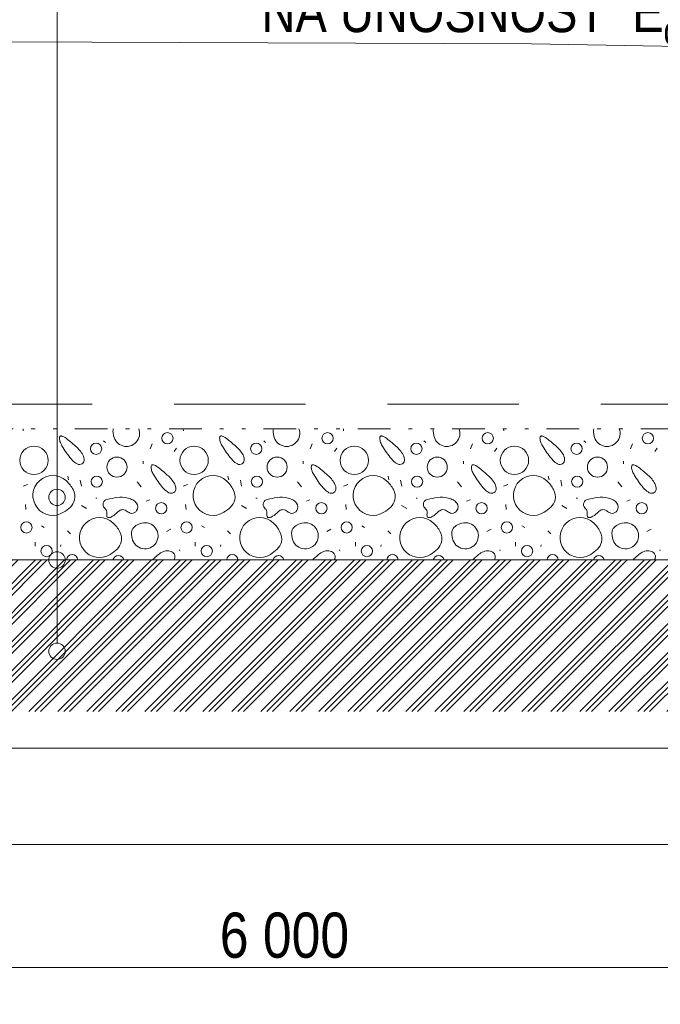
# Model space of a CAD drawing. Header units: millimetres. Extents: x -479461597 to -478645968, y -1101060132 to -1100898045.
# Tile 102 of 145: x -478979464 to -478975559, y -1101059430 to -1101053428. Entities that reach past the tile are written whole.
import ezdxf

# ---------------------------------------------------------------- set-up
doc = ezdxf.new("R2010")
doc.units = ezdxf.units.MM
doc.header["$MEASUREMENT"] = 0
for name, pattern in [('Wipeout_Contour', [1000, 0, -1000]), ('Čerchovaná se dvěma tečkami', [575, 200, -110, 22.5, -110, 22.5, -110]), ('Čárkovaná L', [1300, 800, -500])]:
    doc.linetypes.add(name, pattern=pattern)
for name, color, linetype in [('Bourané_2D prvky - vyplně', 7, 'Continuous'), ('Kóty - SP', 7, 'Continuous'), ('Legenda', 7, 'Continuous'), ('Situace - terén PT', 7, 'Continuous')]:
    doc.layers.add(name, color=color, linetype=linetype)
for name, color, linetype, lineweight, true_color in [('Bourané_2D prvky - vyplně_Pero_č.__40', 7, 'Continuous', 13, 0xc9ca94), ('Bourané_Konstrukce - základy výkop_Pero_č.__109', 7, 'Continuous', 13, 0x6da3d7), ('Kóty - SP_Pero_č.__25', 7, 'Continuous', 13, 0x1a4f6e), ('Kóty - SP_Pero_č.__45', 7, 'Continuous', 13, 0x1a4f6e), ('Kóty - SP_Pero_č.__85', 7, 'Continuous', 13, 0x1a4f6e), ('Legenda_Pero_č.__65', 7, 'Continuous', 13, 0x1a4f6e), ('Legenda_Pero_č.__85', 7, 'Continuous', 13, 0x1a4f6e), ('Situace - terén HTU_Pero_č.__186', 7, 'Continuous', 20, 0x7b0011), ('Situace - terén PT_Pero_č.__190', 7, 'Continuous', 20, 0x6d6f03)]:
    doc.layers.add(name, color=color, linetype=linetype, lineweight=lineweight, true_color=true_color)
doc.layers.add('Konstrukce - základy podsyp_Pero_č.__96', color=124, linetype='Continuous', lineweight=13)
doc.layers.add('Legenda_Pero_č.__6', color=7, linetype='Continuous', lineweight=20)
doc.styles.add('GENERATED_STYLE_5', font='txt')
doc.dimstyles.new('GENERATED_STYLE__1', dxfattribs={"dimtxt": 275, "dimasz": 228, "dimexe": 0.18, "dimexo": 400, "dimgap": 0.09, "dimtad": 1, "dimtih": 1, "dimtoh": 1, "dimdec": 0, "dimzin": 0, "dimdsep": 46, "dimtxsty": 'GENERATED_STYLE_5', "dimblk": 'ARROWHEAD_6', "dimblk1": 'ARROWHEAD_6', "dimblk2": 'ARROWHEAD_6', "dimcen": 0.09, "dimclrd": 256, "dimclre": 256, "dimclrt": 256, "dimazin": 0, "dimtfac": 1, "dimtdec": 4, "dimtmove": 0, "dimatfit": 3, "dimfxl": 1, "dimtolj": 1, "dimtzin": 0, "dimarcsym": 0})
doc.dimstyles.new('GENERATED_STYLE__5', dxfattribs={"dimtxt": 275, "dimasz": 228, "dimexe": 0.18, "dimexo": 0.0625, "dimgap": 0.09, "dimtad": 1, "dimtih": 1, "dimtoh": 1, "dimdec": 0, "dimzin": 0, "dimdsep": 46, "dimtxsty": 'GENERATED_STYLE_5', "dimblk": 'ARROWHEAD_6', "dimblk1": 'ARROWHEAD_6', "dimblk2": 'ARROWHEAD_6', "dimcen": 0.09, "dimclrd": 256, "dimclre": 256, "dimclrt": 256, "dimazin": 0, "dimtfac": 1, "dimtdec": 4, "dimtmove": 0, "dimatfit": 3, "dimfxl": 1, "dimtolj": 1, "dimtzin": 0, "dimarcsym": 0})

# ---------------------------------------------------------------- blocks, each defined once
blk = doc.blocks.new('*X114', base_point=(-479016584.6, -1101055471.5))
at = {"layer": 'Bourané_2D prvky - vyplně_Pero_č.__40', "color": 9, "linetype": 'Continuous', "lineweight": 13, "true_color": 0xc9ca94}
for p, q in [((-478979442.7, -1101055933.3), (-478979444.1, -1101055921.5)), ((-478978466.3, -1101055933.3), (-478978467.8, -1101055921.5)), ((-478977490, -1101055933.3), (-478977491.5, -1101055921.5)), ((-478976513.7, -1101055933.3), (-478976515.2, -1101055921.5)), ((-478978953.4, -1101055994.2), (-478978941.6, -1101056006)), ((-478978657.3, -1101056013.1), (-478978669.2, -1101056043.9)), ((-478978522.3, -1101056060.5), (-478978508.1, -1101056039.2)), ((-478977977.1, -1101055994.2), (-478977965.3, -1101056006)), ((-478977681, -1101056013.1), (-478977692.9, -1101056043.9)), ((-478977546, -1101056060.5), (-478977531.8, -1101056039.2)), ((-478977000.8, -1101055994.2), (-478976988.9, -1101056006)), ((-478976704.7, -1101056013.1), (-478976716.6, -1101056043.9)), ((-478976569.7, -1101056060.5), (-478976555.5, -1101056039.2)), ((-478976024.5, -1101055994.2), (-478976012.6, -1101056006)), ((-478975728.4, -1101056013.1), (-478975740.2, -1101056043.9)), ((-478975593.4, -1101056060.5), (-478975579.2, -1101056039.2)), ((-478978711.8, -1101056119.7), (-478978711.8, -1101056136.3)), ((-478977735.5, -1101056119.7), (-478977735.5, -1101056136.3)), ((-478976759.2, -1101056119.7), (-478976759.2, -1101056136.3)), ((-478975782.9, -1101056119.7), (-478975782.9, -1101056136.3)), ((-478979171.3, -1101056209.7), (-478979166.6, -1101056233.4)), ((-478978195, -1101056209.7), (-478978190.3, -1101056233.4)), ((-478977218.7, -1101056209.7), (-478977214, -1101056233.4)), ((-478976242.4, -1101056209.7), (-478976237.6, -1101056233.4)), ((-478979417.7, -1101056261.8), (-478979443.7, -1101056271.3)), ((-478979095.5, -1101056235.8), (-478979088.4, -1101056271.3)), ((-478978723.7, -1101056276), (-478978747.4, -1101056245.2)), ((-478978441.3, -1101056261.8), (-478978467.4, -1101056271.3)), ((-478978119.2, -1101056235.8), (-478978112.1, -1101056271.3)), ((-478977747.4, -1101056276), (-478977771, -1101056245.2)), ((-478977465, -1101056261.8), (-478977491.1, -1101056271.3)), ((-478977142.9, -1101056235.8), (-478977135.8, -1101056271.3)), ((-478976771, -1101056276), (-478976794.7, -1101056245.2)), ((-478976488.7, -1101056261.8), (-478976514.8, -1101056271.3)), ((-478976166.6, -1101056235.8), (-478976159.5, -1101056271.3)), ((-478975794.7, -1101056276), (-478975818.4, -1101056245.2)), ((-478979000.8, -1101056344.7), (-478978993.7, -1101056344.7)), ((-478978024.5, -1101056344.7), (-478978017.4, -1101056344.7)), ((-478977048.2, -1101056344.7), (-478977041.1, -1101056344.7)), ((-478976071.8, -1101056344.7), (-478976064.7, -1101056344.7)), ((-478979429.3, -1101056382.3), (-478979426.9, -1101056413.1)), ((-478979088.7, -1101056389.1), (-478979057.9, -1101056408)), ((-478978692.9, -1101056363.7), (-478978671.6, -1101056354.2)), ((-478978453, -1101056382.3), (-478978450.6, -1101056413.1)), ((-478978112.4, -1101056389.1), (-478978081.6, -1101056408)), ((-478977716.6, -1101056363.7), (-478977695.2, -1101056354.2)), ((-478977476.6, -1101056382.3), (-478977474.3, -1101056413.1)), ((-478977136.1, -1101056389.1), (-478977105.3, -1101056408)), ((-478976740.2, -1101056363.7), (-478976718.9, -1101056354.2)), ((-478976500.3, -1101056382.3), (-478976498, -1101056413.1)), ((-478976159.8, -1101056389.1), (-478976129, -1101056408)), ((-478975763.9, -1101056363.7), (-478975742.6, -1101056354.2)), ((-478979331.7, -1101056513.4), (-478979315, -1101056524.1)), ((-478978355.4, -1101056513.4), (-478978338.7, -1101056524.1)), ((-478977379.1, -1101056513.4), (-478977362.3, -1101056524.1)), ((-478976402.8, -1101056513.4), (-478976386, -1101056524.1)), ((-478979173.7, -1101056542.8), (-478979154.8, -1101056561.7)), ((-478978543.3, -1101056533.7), (-478978569.3, -1101056547.9)), ((-478978197.4, -1101056542.8), (-478978178.4, -1101056561.7)), ((-478977566.9, -1101056533.7), (-478977593, -1101056547.9)), ((-478977221.1, -1101056542.8), (-478977202.1, -1101056561.7)), ((-478976590.6, -1101056533.7), (-478976616.7, -1101056547.9)), ((-478976244.7, -1101056542.8), (-478976225.8, -1101056561.7)), ((-478975614.3, -1101056533.7), (-478975640.4, -1101056547.9)), ((-478979370.3, -1101056637.5), (-478979370.3, -1101056613.8)), ((-478979216.3, -1101056639.9), (-478979214, -1101056628.1)), ((-478978394, -1101056637.5), (-478978394, -1101056613.8)), ((-478978240, -1101056639.9), (-478978237.6, -1101056628.1)), ((-478977417.7, -1101056637.5), (-478977417.7, -1101056613.8)), ((-478977263.7, -1101056639.9), (-478977261.3, -1101056628.1)), ((-478976441.3, -1101056637.5), (-478976441.3, -1101056613.8)), ((-478976287.4, -1101056639.9), (-478976285, -1101056628.1)), ((-478978488.7, -1101056666), (-478978491.1, -1101056658.9)), ((-478977512.4, -1101056666), (-478977514.8, -1101056658.9)), ((-478976536.1, -1101056666), (-478976538.4, -1101056658.9)), ((-478975559.8, -1101056666), (-478975562.1, -1101056658.9))]:
    blk.add_line(p, q, dxfattribs=at)
for centre, radius in [((-478978563.7, -1101055979.2), 34.3), ((-478977587.3, -1101055979.2), 34.3), ((-478976611, -1101055979.2), 34.3), ((-478975634.7, -1101055979.2), 34.3), ((-478979377.5, -1101056114.2), 86.5), ((-478978998.6, -1101056043.7), 34.3), ((-478978401.1, -1101056114.2), 86.5), ((-478978022.3, -1101056043.7), 34.3), ((-478977424.8, -1101056114.2), 86.5), ((-478977046, -1101056043.7), 34.3), ((-478976448.5, -1101056114.2), 86.5), ((-478976069.7, -1101056043.7), 34.3), ((-478978871.5, -1101056155.2), 61.2), ((-478977895.1, -1101056155.2), 61.2), ((-478976918.8, -1101056155.2), 61.2), ((-478975942.5, -1101056155.2), 61.2), ((-478978994.5, -1101056244), 34.3), ((-478978018.1, -1101056244), 34.3), ((-478977041.8, -1101056244), 34.3), ((-478976065.5, -1101056244), 34.3), ((-478978601.5, -1101056405.7), 34.3), ((-478977625.1, -1101056405.7), 34.3), ((-478976648.8, -1101056405.7), 34.3), ((-478975672.5, -1101056405.7), 34.3), ((-478979423.7, -1101056523.1), 34.3), ((-478978447.4, -1101056523.1), 34.3), ((-478977471.1, -1101056523.1), 34.3), ((-478976494.7, -1101056523.1), 34.3), ((-478979300.5, -1101056667.4), 34.3), ((-478978324.2, -1101056667.4), 34.3), ((-478977347.9, -1101056667.4), 34.3), ((-478976371.6, -1101056667.4), 34.3)]:
    blk.add_circle(centre, radius, dxfattribs=at)
for centre, radius, start, end in [((-478978835.4, -1101055935.3), 60.4, 166.82651, 183.23471), ((-478978813.3, -1101055949.6), 79.9, 190.42819, 20.56996), ((-478977859.1, -1101055935.3), 60.4, 166.82651, 183.23471), ((-478977837, -1101055949.6), 79.9, 190.42819, 20.56996), ((-478976882.8, -1101055935.3), 60.4, 166.82651, 183.23471), ((-478976860.7, -1101055949.6), 79.9, 190.42819, 20.56996), ((-478975906.5, -1101055935.3), 60.4, 166.82651, 183.23471), ((-478975884.3, -1101055949.6), 79.9, 190.42819, 20.56996), ((-478979186.8, -1101055981), 35.1, 166.99162, 187.79059), ((-478979208.9, -1101055976.1), 12.4, 144.58124, 165.79236), ((-478979212.5, -1101055973.7), 8.15, 116.44249, 143.74637), ((-478979212, -1101055975.3), 9.77, 91.58784, 115.1953), ((-478979211.7, -1101055983.4), 17.9, 76.26222, 91.63398), ((-478979219.3, -1101056011.8), 47.3, 60.09228, 75.56108), ((-478979296.9, -1101056147.8), 203.9, 49.77705, 60.23921), ((-478978755.9, -1101055930.8), 140, 183.20947, 193.73016), ((-478978210.5, -1101055981), 35.1, 166.99162, 187.79059), ((-478978232.6, -1101055976.1), 12.4, 144.58124, 165.79236), ((-478978236.2, -1101055973.7), 8.15, 116.44249, 143.74637), ((-478978235.6, -1101055975.3), 9.77, 91.58784, 115.1953), ((-478978235.4, -1101055983.4), 17.9, 76.26222, 91.63398), ((-478978242.9, -1101056011.8), 47.3, 60.09228, 75.56108), ((-478978320.6, -1101056147.8), 203.9, 49.77705, 60.23921), ((-478977779.6, -1101055930.8), 140, 183.20947, 193.73016), ((-478977234.2, -1101055981), 35.1, 166.99162, 187.79059), ((-478977256.3, -1101055976.1), 12.4, 144.58124, 165.79236), ((-478977259.9, -1101055973.7), 8.15, 116.44249, 143.74637), ((-478977259.3, -1101055975.3), 9.77, 91.58784, 115.1953), ((-478977259.1, -1101055983.4), 17.9, 76.26222, 91.63398), ((-478977266.6, -1101056011.8), 47.3, 60.09228, 75.56108), ((-478977344.3, -1101056147.8), 203.9, 49.77705, 60.23921), ((-478976803.3, -1101055930.8), 140, 183.20947, 193.73016), ((-478976257.8, -1101055981), 35.1, 166.99162, 187.79059), ((-478976280, -1101055976.1), 12.4, 144.58124, 165.79236), ((-478976283.5, -1101055973.7), 8.15, 116.44249, 143.74637), ((-478976283, -1101055975.3), 9.77, 91.58784, 115.1953), ((-478976282.8, -1101055983.4), 17.9, 76.26222, 91.63398), ((-478976290.3, -1101056011.8), 47.3, 60.09228, 75.56108), ((-478976367.9, -1101056147.8), 203.9, 49.77705, 60.23921), ((-478975827, -1101055930.8), 140, 183.20947, 193.73016), ((-478979142, -1101055976.7), 80.1, 186.42962, 206.15703), ((-478979007.6, -1101055910), 230.1, 206.33038, 213.62436), ((-478978810.7, -1101055809.4), 450.4, 210.40568, 222.59648), ((-478979752.5, -1101056713.5), 930.2, 47.97476, 50.84929), ((-478979271, -1101056198), 225.2, 33.83427, 51.18662), ((-478978165.7, -1101055976.7), 80.1, 186.42962, 206.15703), ((-478978031.3, -1101055910), 230.1, 206.33038, 213.62436), ((-478977834.4, -1101055809.4), 450.4, 210.40568, 222.59648), ((-478978776.2, -1101056713.5), 930.2, 47.97476, 50.84929), ((-478978294.6, -1101056198), 225.2, 33.83427, 51.18662), ((-478977189.3, -1101055976.7), 80.1, 186.42962, 206.15703), ((-478977055, -1101055910), 230.1, 206.33038, 213.62436), ((-478976858.1, -1101055809.4), 450.4, 210.40568, 222.59648), ((-478977799.9, -1101056713.5), 930.2, 47.97476, 50.84929), ((-478977318.3, -1101056198), 225.2, 33.83427, 51.18662), ((-478976213, -1101055976.7), 80.1, 186.42962, 206.15703), ((-478976078.6, -1101055910), 230.1, 206.33038, 213.62436), ((-478975881.8, -1101055809.4), 450.4, 210.40568, 222.59648), ((-478976823.6, -1101056713.5), 930.2, 47.97476, 50.84929), ((-478976342, -1101056198), 225.2, 33.83427, 51.18662), ((-478979150.8, -1101056116), 79.8, 6.38135, 32.97964), ((-478978174.5, -1101056116), 79.8, 6.38135, 32.97964), ((-478977198.2, -1101056116), 79.8, 6.38135, 32.97964), ((-478976221.9, -1101056116), 79.8, 6.38135, 32.97964), ((-478979068.9, -1101056047.4), 99.3, 222.37116, 243.06329), ((-478979099.6, -1101056108.2), 31.2, 242.60519, 300.24019), ((-478979101.3, -1101056110.7), 30, 305.49207, 6.90343), ((-478978628.2, -1101056156.5), 35.1, 166.99162, 187.79059), ((-478978583.4, -1101056152.3), 80.1, 186.42962, 206.15703), ((-478978650.3, -1101056151.7), 12.4, 144.58124, 165.79236), ((-478978653.9, -1101056149.3), 8.15, 116.44249, 143.74637), ((-478978653.3, -1101056150.8), 9.77, 91.58784, 115.1953), ((-478978653.1, -1101056158.9), 17.9, 76.26222, 91.63398), ((-478978660.6, -1101056187.3), 47.3, 60.09228, 75.56108), ((-478978738.3, -1101056323.4), 203.9, 49.77705, 60.23921), ((-478978092.6, -1101056047.4), 99.3, 222.37116, 243.06329), ((-478978123.3, -1101056108.2), 31.2, 242.60519, 300.24019), ((-478978125, -1101056110.7), 30, 305.49207, 6.90343), ((-478977651.9, -1101056156.5), 35.1, 166.99162, 187.79059), ((-478977607, -1101056152.3), 80.1, 186.42962, 206.15703), ((-478977674, -1101056151.7), 12.4, 144.58124, 165.79236), ((-478977677.6, -1101056149.3), 8.15, 116.44249, 143.74637), ((-478977677, -1101056150.8), 9.77, 91.58784, 115.1953), ((-478977676.8, -1101056158.9), 17.9, 76.26222, 91.63398), ((-478977684.3, -1101056187.3), 47.3, 60.09228, 75.56108), ((-478977762, -1101056323.4), 203.9, 49.77705, 60.23921), ((-478977116.3, -1101056047.4), 99.3, 222.37116, 243.06329), ((-478977147, -1101056108.2), 31.2, 242.60519, 300.24019), ((-478977148.7, -1101056110.7), 30, 305.49207, 6.90343), ((-478976675.5, -1101056156.5), 35.1, 166.99162, 187.79059), ((-478976630.7, -1101056152.3), 80.1, 186.42962, 206.15703), ((-478976697.7, -1101056151.7), 12.4, 144.58124, 165.79236), ((-478976701.2, -1101056149.3), 8.15, 116.44249, 143.74637), ((-478976700.7, -1101056150.8), 9.77, 91.58784, 115.1953), ((-478976700.5, -1101056158.9), 17.9, 76.26222, 91.63398), ((-478976708, -1101056187.3), 47.3, 60.09228, 75.56108), ((-478976785.6, -1101056323.4), 203.9, 49.77705, 60.23921), ((-478976140, -1101056047.4), 99.3, 222.37116, 243.06329), ((-478976170.6, -1101056108.2), 31.2, 242.60519, 300.24019), ((-478976172.4, -1101056110.7), 30, 305.49207, 6.90343), ((-478975699.2, -1101056156.5), 35.1, 166.99162, 187.79059), ((-478975654.4, -1101056152.3), 80.1, 186.42962, 206.15703), ((-478975721.4, -1101056151.7), 12.4, 144.58124, 165.79236), ((-478975724.9, -1101056149.3), 8.15, 116.44249, 143.74637), ((-478975724.4, -1101056150.8), 9.77, 91.58784, 115.1953), ((-478975724.1, -1101056158.9), 17.9, 76.26222, 91.63398), ((-478975731.7, -1101056187.3), 47.3, 60.09228, 75.56108), ((-478975809.3, -1101056323.4), 203.9, 49.77705, 60.23921), ((-478979262.3, -1101056328), 121.6, 47.44539, 302.61512), ((-478978449, -1101056085.5), 230.1, 206.33038, 213.62436), ((-478978252.1, -1101055985), 450.4, 210.40568, 222.59648), ((-478979193.9, -1101056889), 930.2, 47.97476, 50.84929), ((-478978712.3, -1101056373.5), 225.2, 33.83427, 51.18662), ((-478978286, -1101056328), 121.6, 47.44539, 302.61512), ((-478977472.7, -1101056085.5), 230.1, 206.33038, 213.62436), ((-478977275.8, -1101055985), 450.4, 210.40568, 222.59648), ((-478978217.6, -1101056889), 930.2, 47.97476, 50.84929), ((-478977736, -1101056373.5), 225.2, 33.83427, 51.18662), ((-478977309.7, -1101056328), 121.6, 47.44539, 302.61512), ((-478976496.3, -1101056085.5), 230.1, 206.33038, 213.62436), ((-478976299.5, -1101055985), 450.4, 210.40568, 222.59648), ((-478977241.3, -1101056889), 930.2, 47.97476, 50.84929), ((-478976759.7, -1101056373.5), 225.2, 33.83427, 51.18662), ((-478976333.3, -1101056328), 121.6, 47.44539, 302.61512), ((-478975520, -1101056085.5), 230.1, 206.33038, 213.62436), ((-478975323.2, -1101055985), 450.4, 210.40568, 222.59648), ((-478976265, -1101056889), 930.2, 47.97476, 50.84929), ((-478975783.4, -1101056373.5), 225.2, 33.83427, 51.18662), ((-478979316.5, -1101056386), 201, 27.73941, 47.25688), ((-478978592.2, -1101056291.6), 79.8, 6.38135, 32.97964), ((-478978542.7, -1101056286.3), 30, 305.49207, 6.90343), ((-478978340.1, -1101056386), 201, 27.73941, 47.25688), ((-478977615.9, -1101056291.6), 79.8, 6.38135, 32.97964), ((-478977566.4, -1101056286.3), 30, 305.49207, 6.90343), ((-478977363.8, -1101056386), 201, 27.73941, 47.25688), ((-478976639.6, -1101056291.6), 79.8, 6.38135, 32.97964), ((-478976590.1, -1101056286.3), 30, 305.49207, 6.90343), ((-478976387.5, -1101056386), 201, 27.73941, 47.25688), ((-478975663.3, -1101056291.6), 79.8, 6.38135, 32.97964), ((-478975613.7, -1101056286.3), 30, 305.49207, 6.90343), ((-478979220.4, -1101056335.7), 92.5, 347.76658, 27.85068), ((-478978816.5, -1101056814.8), 476.8, 96.62587, 103.9434), ((-478978845, -1101056520.3), 181.1, 76.98482, 98.41911), ((-478978833.5, -1101056459.4), 119.2, 60.58312, 75.82357), ((-478978510.3, -1101056222.9), 99.3, 222.37116, 243.06329), ((-478978541, -1101056283.8), 31.2, 242.60519, 300.24019), ((-478978244.1, -1101056335.7), 92.5, 347.76658, 27.85068), ((-478977840.2, -1101056814.8), 476.8, 96.62587, 103.9434), ((-478977868.7, -1101056520.3), 181.1, 76.98482, 98.41911), ((-478977857.1, -1101056459.4), 119.2, 60.58312, 75.82357), ((-478977534, -1101056222.9), 99.3, 222.37116, 243.06329), ((-478977564.7, -1101056283.8), 31.2, 242.60519, 300.24019), ((-478977267.7, -1101056335.7), 92.5, 347.76658, 27.85068), ((-478976863.9, -1101056814.8), 476.8, 96.62587, 103.9434), ((-478976892.4, -1101056520.3), 181.1, 76.98482, 98.41911), ((-478976880.8, -1101056459.4), 119.2, 60.58312, 75.82357), ((-478976557.7, -1101056222.9), 99.3, 222.37116, 243.06329), ((-478976588.3, -1101056283.8), 31.2, 242.60519, 300.24019), ((-478976291.4, -1101056335.7), 92.5, 347.76658, 27.85068), ((-478975887.6, -1101056814.8), 476.8, 96.62587, 103.9434), ((-478975916.1, -1101056520.3), 181.1, 76.98482, 98.41911), ((-478975904.5, -1101056459.4), 119.2, 60.58312, 75.82357), ((-478975581.4, -1101056222.9), 99.3, 222.37116, 243.06329), ((-478975612, -1101056283.8), 31.2, 242.60519, 300.24019), ((-478979296.2, -1101056256.8), 200.1, 299.80292, 314.81337), ((-478979223, -1101056330.4), 96.3, 314.77786, 344.99612), ((-478978924.7, -1101056382.8), 31.5, 102.33238, 221.66579), ((-478979014.6, -1101056470.2), 93.8, 36.34422, 45.05059), ((-478978808.1, -1101056417), 69.8, 37.64751, 61.59738), ((-478978785.5, -1101056398.2), 40.4, 327.0376, 36.12094), ((-478978319.9, -1101056256.8), 200.1, 299.80292, 314.81337), ((-478978246.7, -1101056330.4), 96.3, 314.77786, 344.99612), ((-478977948.4, -1101056382.8), 31.5, 102.33238, 221.66579), ((-478978038.2, -1101056470.2), 93.8, 36.34422, 45.05059), ((-478977831.8, -1101056417), 69.8, 37.64751, 61.59738), ((-478977809.2, -1101056398.2), 40.4, 327.0376, 36.12094), ((-478977343.6, -1101056256.8), 200.1, 299.80292, 314.81337), ((-478977270.4, -1101056330.4), 96.3, 314.77786, 344.99612), ((-478976972.1, -1101056382.8), 31.5, 102.33238, 221.66579), ((-478977061.9, -1101056470.2), 93.8, 36.34422, 45.05059), ((-478976855.5, -1101056417), 69.8, 37.64751, 61.59738), ((-478976832.8, -1101056398.2), 40.4, 327.0376, 36.12094), ((-478976367.3, -1101056256.8), 200.1, 299.80292, 314.81337), ((-478976294.1, -1101056330.4), 96.3, 314.77786, 344.99612), ((-478975995.7, -1101056382.8), 31.5, 102.33238, 221.66579), ((-478976085.6, -1101056470.2), 93.8, 36.34422, 45.05059), ((-478975879.2, -1101056417), 69.8, 37.64751, 61.59738), ((-478975856.5, -1101056398.2), 40.4, 327.0376, 36.12094), ((-478978978, -1101056584.6), 121.6, 47.44539, 302.61512), ((-478978963.1, -1101056432.1), 29.8, 9.2485, 36.04485), ((-478978889.1, -1101056445.2), 45.1, 172.11009, 189.08744), ((-478978985.1, -1101056432.6), 51.7, 352.80345, 5.8388), ((-478978918.8, -1101056449.7), 15.1, 189.97096, 219.94545), ((-478978922.4, -1101056452.2), 10.8, 222.4728, 257.54629), ((-478978921.1, -1101056444.5), 18.5, 258.52372, 281.52951), ((-478978924.9, -1101056422.9), 40.5, 280.79529, 293.53627), ((-478978963.9, -1101056344.4), 128.1, 295.46694, 314.57351), ((-478978765.9, -1101056550), 157.3, 125.17662, 133.36956), ((-478978833.4, -1101056453.4), 39.5, 96.38752, 125.85484), ((-478978836, -1101056445.6), 31.5, 62.29017, 93.16723), ((-478978864.8, -1101056498.6), 91.8, 52.69594, 61.7729), ((-478978747.2, -1101056343.4), 102.9, 232.99345, 240.45597), ((-478978780.6, -1101056401.9), 35.6, 240.83218, 267.00649), ((-478978782.2, -1101056401.6), 35.8, 269.51744, 328.79179), ((-478978001.7, -1101056584.6), 121.6, 47.44539, 302.61512), ((-478977986.7, -1101056432.1), 29.8, 9.2485, 36.04485), ((-478977912.8, -1101056445.2), 45.1, 172.11009, 189.08744), ((-478978008.8, -1101056432.6), 51.7, 352.80345, 5.8388), ((-478977942.5, -1101056449.7), 15.1, 189.97096, 219.94545), ((-478977946.1, -1101056452.2), 10.8, 222.4728, 257.54629), ((-478977944.7, -1101056444.5), 18.5, 258.52372, 281.52951), ((-478977948.6, -1101056422.9), 40.5, 280.79529, 293.53627), ((-478977987.5, -1101056344.4), 128.1, 295.46694, 314.57351), ((-478977789.6, -1101056550), 157.3, 125.17662, 133.36956), ((-478977857.1, -1101056453.4), 39.5, 96.38752, 125.85484), ((-478977859.7, -1101056445.6), 31.5, 62.29017, 93.16723), ((-478977888.5, -1101056498.6), 91.8, 52.69594, 61.7729), ((-478977770.9, -1101056343.4), 102.9, 232.99345, 240.45597), ((-478977804.3, -1101056401.9), 35.6, 240.83218, 267.00649), ((-478977805.9, -1101056401.6), 35.8, 269.51744, 328.79179), ((-478977025.4, -1101056584.6), 121.6, 47.44539, 302.61512), ((-478977010.4, -1101056432.1), 29.8, 9.2485, 36.04485), ((-478976936.5, -1101056445.2), 45.1, 172.11009, 189.08744), ((-478977032.4, -1101056432.6), 51.7, 352.80345, 5.8388), ((-478976966.1, -1101056449.7), 15.1, 189.97096, 219.94545), ((-478976969.8, -1101056452.2), 10.8, 222.4728, 257.54629), ((-478976968.4, -1101056444.5), 18.5, 258.52372, 281.52951), ((-478976972.3, -1101056422.9), 40.5, 280.79529, 293.53627), ((-478977011.2, -1101056344.4), 128.1, 295.46694, 314.57351), ((-478976813.3, -1101056550), 157.3, 125.17662, 133.36956), ((-478976880.7, -1101056453.4), 39.5, 96.38752, 125.85484), ((-478976883.4, -1101056445.6), 31.5, 62.29017, 93.16723), ((-478976912.1, -1101056498.6), 91.8, 52.69594, 61.7729), ((-478976794.6, -1101056343.4), 102.9, 232.99345, 240.45597), ((-478976828, -1101056401.9), 35.6, 240.83218, 267.00649), ((-478976829.6, -1101056401.6), 35.8, 269.51744, 328.79179), ((-478976049.1, -1101056584.6), 121.6, 47.44539, 302.61512), ((-478976034.1, -1101056432.1), 29.8, 9.2485, 36.04485), ((-478975960.2, -1101056445.2), 45.1, 172.11009, 189.08744), ((-478976056.1, -1101056432.6), 51.7, 352.80345, 5.8388), ((-478975989.8, -1101056449.7), 15.1, 189.97096, 219.94545), ((-478975993.5, -1101056452.2), 10.8, 222.4728, 257.54629), ((-478975992.1, -1101056444.5), 18.5, 258.52372, 281.52951), ((-478975996, -1101056422.9), 40.5, 280.79529, 293.53627), ((-478976034.9, -1101056344.4), 128.1, 295.46694, 314.57351), ((-478975837, -1101056550), 157.3, 125.17662, 133.36956), ((-478975904.4, -1101056453.4), 39.5, 96.38752, 125.85484), ((-478975907.1, -1101056445.6), 31.5, 62.29017, 93.16723), ((-478975935.8, -1101056498.6), 91.8, 52.69594, 61.7729), ((-478975818.3, -1101056343.4), 102.9, 232.99345, 240.45597), ((-478975851.7, -1101056401.9), 35.6, 240.83218, 267.00649), ((-478975853.2, -1101056401.6), 35.8, 269.51744, 328.79179), ((-478979032.2, -1101056642.7), 201, 27.73941, 47.25688), ((-478978700.6, -1101056573.9), 79.9, 190.42819, 104.62943), ((-478978726, -1101056561.2), 57.9, 120.7918, 156.66705), ((-478978683.5, -1101056631.9), 140.5, 105.38214, 120.90768), ((-478978055.9, -1101056642.7), 201, 27.73941, 47.25688), ((-478977724.3, -1101056573.9), 79.9, 190.42819, 104.62943), ((-478977749.7, -1101056561.2), 57.9, 120.7918, 156.66705), ((-478977707.2, -1101056631.9), 140.5, 105.38214, 120.90768), ((-478977079.6, -1101056642.7), 201, 27.73941, 47.25688), ((-478976748, -1101056573.9), 79.9, 190.42819, 104.62943), ((-478976773.4, -1101056561.2), 57.9, 120.7918, 156.66705), ((-478976730.9, -1101056631.9), 140.5, 105.38214, 120.90768), ((-478976103.2, -1101056642.7), 201, 27.73941, 47.25688), ((-478975771.7, -1101056573.9), 79.9, 190.42819, 104.62943), ((-478975797.1, -1101056561.2), 57.9, 120.7918, 156.66705), ((-478975754.6, -1101056631.9), 140.5, 105.38214, 120.90768), ((-478978936.1, -1101056592.3), 92.5, 347.76658, 27.85068), ((-478978722.7, -1101056559.5), 60.4, 159.35742, 183.23471), ((-478978643.2, -1101056555.1), 140, 183.20947, 193.73016), ((-478977959.8, -1101056592.3), 92.5, 347.76658, 27.85068), ((-478977746.4, -1101056559.5), 60.4, 159.35742, 183.23471), ((-478977666.9, -1101056555.1), 140, 183.20947, 193.73016), ((-478976983.5, -1101056592.3), 92.5, 347.76658, 27.85068), ((-478976770.1, -1101056559.5), 60.4, 159.35742, 183.23471), ((-478976690.6, -1101056555.1), 140, 183.20947, 193.73016), ((-478976007.2, -1101056592.3), 92.5, 347.76658, 27.85068), ((-478975793.8, -1101056559.5), 60.4, 159.35742, 183.23471), ((-478975714.3, -1101056555.1), 140, 183.20947, 193.73016), ((-478978938.8, -1101056587), 96.3, 314.77786, 344.99612), ((-478977962.4, -1101056587), 96.3, 314.77786, 344.99612), ((-478976986.1, -1101056587), 96.3, 314.77786, 344.99612), ((-478976009.8, -1101056587), 96.3, 314.77786, 344.99612), ((-478979144.4, -1101056722.4), 34.3, 3.10972, 176.89813), ((-478979012, -1101056513.4), 200.1, 299.80292, 314.81337), ((-478978862.7, -1101056729.3), 34.3, 14.93367, 165.07418), ((-478978465.9, -1101056898.8), 259.5, 129.90161, 136.59017), ((-478978492.8, -1101056852.7), 207.1, 122.84273, 132.36955), ((-478978558.2, -1101056751.3), 86.5, 100.49602, 122.88251), ((-478978562.8, -1101056725.7), 60.4, 68.66458, 100.54861), ((-478978554.1, -1101056703.5), 36.5, 19.35089, 68.79016), ((-478978554.2, -1101056702.2), 36.2, 341.89835, 17.40087), ((-478978168.1, -1101056722.4), 34.3, 3.2216, 176.78625), ((-478978035.7, -1101056513.4), 200.1, 299.80292, 314.81337), ((-478977886.4, -1101056729.3), 34.3, 15.04932, 164.95853), ((-478977489.5, -1101056898.8), 259.5, 129.90161, 136.56984), ((-478977516.5, -1101056852.7), 207.1, 122.84273, 132.36955), ((-478977581.8, -1101056751.3), 86.5, 100.49602, 122.88251), ((-478977586.5, -1101056725.7), 60.4, 68.66458, 100.54861), ((-478977577.8, -1101056703.5), 36.5, 19.35089, 68.79016), ((-478977577.9, -1101056702.2), 36.2, 341.89835, 17.40087), ((-478977191.8, -1101056722.4), 34.3, 3.3335, 176.67436), ((-478977059.3, -1101056513.4), 200.1, 299.80292, 314.81337), ((-478976910.1, -1101056729.3), 34.3, 15.16502, 164.84283), ((-478976513.2, -1101056898.8), 259.5, 129.90161, 136.5495), ((-478976540.2, -1101056852.7), 207.1, 122.84273, 132.36955), ((-478976605.5, -1101056751.3), 86.5, 100.49602, 122.88251), ((-478976610.2, -1101056725.7), 60.4, 68.66458, 100.54861), ((-478976601.4, -1101056703.5), 36.5, 19.35089, 68.79016), ((-478976601.6, -1101056702.2), 36.2, 341.89835, 17.40087), ((-478976215.5, -1101056722.4), 34.3, 3.4454, 176.56245), ((-478976083, -1101056513.4), 200.1, 299.80292, 314.81337), ((-478975933.7, -1101056729.3), 34.3, 15.28079, 164.72706), ((-478975536.9, -1101056898.8), 259.5, 129.90161, 136.52915), ((-478975563.8, -1101056852.7), 207.1, 122.84273, 132.36955), ((-478975629.2, -1101056751.3), 86.5, 100.49602, 122.88251), ((-478975633.9, -1101056725.7), 60.4, 68.66458, 100.54861), ((-478975625.1, -1101056703.5), 36.5, 19.35089, 68.79016), ((-478975625.3, -1101056702.2), 36.2, 341.89835, 17.40087), ((-478978584.9, -1101056691.2), 68.8, 334.831, 341.10531), ((-478977608.6, -1101056691.2), 68.8, 334.89253, 341.10531), ((-478976632.2, -1101056691.2), 68.8, 334.95402, 341.10531), ((-478975655.9, -1101056691.2), 68.8, 335.01549, 341.10531)]:
    blk.add_arc(centre, radius, start, end, dxfattribs=at)
blk = doc.blocks.new('výplň_3_4', base_point=(-479016584.6, -1101055471.5))
at = {"color": 254, "linetype": 'Wipeout_Contour', "lineweight": 0, "ltscale": 8405097351.731508}
blk.add_wipeout([(-479029177.2, -1101056721.4), (-478991622, -1101056721.4), (-478955191.5, -1101056718.9), (-478954585.1, -1101056621.5), (-478954235.1, -1101056271.5), (-478954235.1, -1101055921.5), (-479029177.2, -1101055921.5)], dxfattribs=at).dxf.layer = 'Bourané_2D prvky - vyplně'
at = {"layer": 'Bourané_2D prvky - vyplně_Pero_č.__40', "color": 9, "linetype": 'Continuous', "lineweight": 13, "true_color": 0xc9ca94}
blk.add_blockref('*X114', (-479016584.6, -1101055471.5), dxfattribs=at)
blk = doc.blocks.new('Řez_23_4', base_point=(-479016584.6, -1101055471.5))
at = {"layer": 'Situace - terén PT_Pero_č.__190', "color": 66, "linetype": 'Continuous', "lineweight": 20, "true_color": 0x6d6f03, "flags": 128}
blk.add_lwpolyline([(-478940383.2, -1101054933.7), (-478941553.8, -1101054950.6), (-478942240.6, -1101055017.1), (-478943448.1, -1101055027.2), (-478950591.5, -1101054361.6), (-478951821.3, -1101054276.1), (-478952355.3, -1101054287.3), (-478956681, -1101054346.5), (-478960317.7, -1101053882.3), (-478960401.7, -1101053875.3), (-478960508.5, -1101053868.6), (-478965190.3, -1101053725.5), (-478967256.2, -1101053737.9), (-478976344.4, -1101053574.5), (-478979023.8, -1101053564.4), (-478980058.3, -1101053563.3), (-478984706.8, -1101053635), (-478986222.8, -1101053644.1), (-478987378.2, -1101053638.6), (-478989248, -1101053543.2), (-478991612.8, -1101053612.6), (-478995603.9, -1101053602.8)], dxfattribs=at)
blk = doc.blocks.new('Čára_8_4', base_point=(-478979236.962213, -1101056721.351098))
at = {"layer": 'Legenda_Pero_č.__65', "color": 146, "linetype": 'Continuous', "lineweight": 13, "true_color": 0x1a4f6e}
blk.add_line((-478979236.962213, -1101056671.351098), (-478979236.962213, -1101056389.779781), dxfattribs=at)
at = {"layer": 'Legenda_Pero_č.__85', "color": 146, "linetype": 'Continuous', "lineweight": 13, "true_color": 0x1a4f6e}
for centre in [(-478979236.962213, -1101056339.779781), (-478979236.962213, -1101056721.351098)]:
    blk.add_circle(centre, 50, dxfattribs=at)
blk = doc.blocks.new('Čára_9_4', base_point=(-478979236.962213, -1101051521.566775))
at = {"layer": 'Legenda_Pero_č.__65', "color": 146, "linetype": 'Continuous', "lineweight": 13, "true_color": 0x1a4f6e}
blk.add_line((-478979236.962213, -1101051521.566775), (-478979236.962213, -1101057227.786468), dxfattribs=at)
at = {"layer": 'Legenda_Pero_č.__85', "color": 146, "linetype": 'Continuous', "lineweight": 13, "true_color": 0x1a4f6e}
blk.add_circle((-478979236.962213, -1101057277.786468), 50, dxfattribs=at)
blk = doc.blocks.new('*D148', base_point=(-479016584.6, -1101055471.5))
at = {"layer": 'Kóty - SP_Pero_č.__45', "color": 146, "linetype": 'Continuous', "lineweight": 13, "true_color": 0x1a4f6e}
for p, q in [((-479029125.5, -1101058336.4), (-479029365.5, -1101058576.4)), ((-478952255.1, -1101058576.4), (-478952015.1, -1101058336.4))]:
    blk.add_line(p, q, dxfattribs=at)
at = {"layer": 'Kóty - SP_Pero_č.__85', "color": 146, "linetype": 'Continuous', "lineweight": 13, "true_color": 0x1a4f6e}
for p, q in [((-478952135.1, -1101058681.4), (-478952135.1, -1101058056.4)), ((-479029245.5, -1101058856.4), (-479029245.5, -1101058231.4)), ((-479029425.5, -1101058456.4), (-479029245.5, -1101058456.4)), ((-479029245.5, -1101058456.4), (-478952135.1, -1101058456.4)), ((-478952135.1, -1101058456.4), (-478951955.1, -1101058456.4))]:
    blk.add_line(p, q, dxfattribs=at)
at = {"layer": 'Kóty - SP_Pero_č.__25', "color": 146, "lineweight": 13, "true_color": 0x1a4f6e, "insert": (-478991174.3, -1101058401.4), "char_height": 275, "attachment_point": 7, "style": 'GENERATED_STYLE_5'}
blk.add_mtext('\\A1;{\\pql;\\fArial Narrow|b0|i0|c238|p34;77\xa0110}', dxfattribs=at)
blk = doc.blocks.new('ARROWHEAD_6')
at = {"color": 0, "linetype": 'Continuous', "lineweight": 0}
for p, q in [((-0.5, -0.5), (0.5, 0.5)), ((0, 0), (-1, 0))]:
    blk.add_line(p, q, dxfattribs=at)
blk = doc.blocks.new('*D150', base_point=(-479016584.6, -1101055471.5))
at = {"layer": 'Kóty - SP_Pero_č.__45', "color": 146, "linetype": 'Continuous', "lineweight": 13, "true_color": 0x1a4f6e}
for p, q in [((-479027965.3, -1101057749), (-479028205.3, -1101057989)), ((-478991639.8, -1101057749), (-478991879.8, -1101057989))]:
    blk.add_line(p, q, dxfattribs=at)
at = {"layer": 'Kóty - SP_Pero_č.__85', "color": 146, "linetype": 'Continuous', "lineweight": 13, "true_color": 0x1a4f6e}
for p, q in [((-478991759.8, -1101058094), (-478991759.8, -1101057469)), ((-479028085.3, -1101057869), (-478991759.8, -1101057869)), ((-478991759.8, -1101057869), (-478955435.1, -1101057869))]:
    blk.add_line(p, q, dxfattribs=at)
at = {"layer": 'Kóty - SP_Pero_č.__25', "color": 146, "lineweight": 13, "true_color": 0x1a4f6e, "insert": (-479010406.6, -1101057814), "char_height": 275, "attachment_point": 7, "style": 'GENERATED_STYLE_5'}
blk.add_mtext('\\A1;{\\pql;\\fArial Narrow|b0|i0|c238|p34;36\xa0326}', dxfattribs=at)
blk = doc.blocks.new('*D151', base_point=(-479016584.6, -1101055471.5))
at = {"layer": 'Kóty - SP_Pero_č.__45', "color": 146, "linetype": 'Continuous', "lineweight": 13, "true_color": 0x1a4f6e}
for p, q in [((-478991639.8, -1101057749), (-478991879.8, -1101057989)), ((-478955315.1, -1101057749), (-478955555.1, -1101057989))]:
    blk.add_line(p, q, dxfattribs=at)
at = {"layer": 'Kóty - SP_Pero_č.__85', "color": 146, "linetype": 'Continuous', "lineweight": 13, "true_color": 0x1a4f6e}
blk.add_line((-478991759.8, -1101057869), (-478955435.1, -1101057869), dxfattribs=at)
at = {"layer": 'Kóty - SP_Pero_č.__25', "color": 146, "lineweight": 13, "true_color": 0x1a4f6e, "insert": (-478974081.4, -1101057814), "char_height": 275, "attachment_point": 7, "style": 'GENERATED_STYLE_5'}
blk.add_mtext('\\A1;{\\pql;\\fArial Narrow|b0|i0|c238|p34;36\xa0325}', dxfattribs=at)
blk = doc.blocks.new('*D152', base_point=(-479016584.6, -1101055471.5))
at = {"layer": 'Kóty - SP_Pero_č.__45', "color": 146, "linetype": 'Continuous', "lineweight": 13, "true_color": 0x1a4f6e}
for p, q in [((-478955315.1, -1101057749), (-478955555.1, -1101057989)), ((-478952255.1, -1101057989), (-478952015.1, -1101057749))]:
    blk.add_line(p, q, dxfattribs=at)
at = {"layer": 'Kóty - SP_Pero_č.__85', "color": 146, "linetype": 'Continuous', "lineweight": 13, "true_color": 0x1a4f6e}
for p, q in [((-478955435.1, -1101058094), (-478955435.1, -1101057469)), ((-478952135.1, -1101058094), (-478952135.1, -1101057469)), ((-478991759.8, -1101057869), (-478955435.1, -1101057869)), ((-478955435.1, -1101057869), (-478952135.1, -1101057869)), ((-478952135.1, -1101057869), (-478951955.1, -1101057869))]:
    blk.add_line(p, q, dxfattribs=at)
at = {"layer": 'Kóty - SP_Pero_č.__25', "color": 146, "lineweight": 13, "true_color": 0x1a4f6e, "insert": (-478954181.1, -1101057814), "char_height": 275, "attachment_point": 7, "style": 'GENERATED_STYLE_5'}
blk.add_mtext('\\A1;{\\pql;\\fArial Narrow|b0|i0|c238|p34;3\xa0300}', dxfattribs=at)
blk = doc.blocks.new('*D166', base_point=(-479016584.6, -1101055471.5))
at = {"layer": 'Kóty - SP_Pero_č.__45', "color": 146, "linetype": 'Continuous', "lineweight": 13, "true_color": 0x1a4f6e}
for p, q in [((-478980464.6, -1101059084.7), (-478980704.6, -1101059324.7)), ((-478974464.6, -1101059084.7), (-478974704.6, -1101059324.7))]:
    blk.add_line(p, q, dxfattribs=at)
at = {"layer": 'Kóty - SP_Pero_č.__85', "color": 146, "linetype": 'Continuous', "lineweight": 13, "true_color": 0x1a4f6e}
for p, q in [((-478980584.6, -1101059429.7), (-478980584.6, -1101058979.7)), ((-478974584.6, -1101059429.7), (-478974584.6, -1101058979.7)), ((-478980584.6, -1101059204.7), (-478974584.6, -1101059204.7))]:
    blk.add_line(p, q, dxfattribs=at)
at = {"layer": 'Kóty - SP_Pero_č.__25', "color": 146, "lineweight": 13, "true_color": 0x1a4f6e, "char_height": 275, "attachment_point": 7, "style": 'GENERATED_STYLE_5'}
for s, insert in [('\\A1;{\\pql;\\fArial Narrow|b0|i0|c238|p34;6\xa0000}', (-478978244.6, -1101059149.7)), ('\\A1;{\\pql;\\fArial Narrow|b0|i0|c238|p34;200}', (-478975232.6, -1101059149.7))]:
    blk.add_mtext(s, dxfattribs=dict(at, insert=insert))

msp = doc.modelspace()

# ---------------------------------------------------------------- block references
at = {"layer": 'Bourané_2D prvky - vyplně_Pero_č.__40', "color": 9, "linetype": 'Continuous', "lineweight": 13, "true_color": 0xc9ca94}
msp.add_blockref('výplň_3_4', (-479016584.6, -1101055471.5), dxfattribs=at)

# ---------------------------------------------------------------- dimensions: what is measured, and where the dimension line sits
at = {"layer": 'Kóty - SP', "color": 146, "linetype": 'Continuous', "lineweight": 13, "true_color": 0x1a4f6e}
dim = msp.add_linear_dim(base=(-478974584.6, -1101059204.7), p1=(-478980584.6, -1101059204.7), p2=(-478974584.6, -1101059204.7), dimstyle='GENERATED_STYLE__5', dxfattribs=at)
dim.commit()
dim.dimension.update_dxf_attribs({"geometry": '*D166', "text_midpoint": (-478977772.2, -1101059012.2), "dimtype": 160})

# ---------------------------------------------------------------- next in the draw order: wipeouts: each hides what was drawn before it
at = {"color": 254, "linetype": 'Wipeout_Contour', "lineweight": 0, "ltscale": 26416046955.85198}
msp.add_wipeout([(-479029245.6, -1101056721.4), (-479028326.9, -1101056724.1), (-479028232.2, -1101057068.5), (-479028085.4, -1101057068.5), (-479027937.9, -1101057068.5), (-479027843.6, -1101056725.6), (-478992001.4, -1101056723.5), (-478991905.9, -1101057071), (-478991608, -1101057071), (-478991512.4, -1101056723.4), (-478955677.4, -1101056721.4), (-478955582.7, -1101057071.5), (-478955424.3, -1101057071.5), (-478955288.5, -1101057071.5), (-478955190.8, -1101056714.9), (-478952675.9, -1101056637.8), (-478952135.1, -1101056621.5), (-478952135.1, -1101055771.5), (-478951119.9, -1101054324.9), (-478943743.3, -1101054992.4), (-478943743.5, -1101057647.8), (-479029245.7, -1101057641.8)], dxfattribs=at).dxf.layer = 'Bourané_2D prvky - vyplně'

# ---------------------------------------------------------------- next in the draw order: hatches: boundary and pattern name
at = {"layer": 'Bourané_2D prvky - vyplně_Pero_č.__40', "linetype": 'Continuous', "lineweight": 13, "true_color": 0xc9ca94}
h = msp.add_hatch(dxfattribs=at)
h.set_pattern_fill('Zemina___původní_0004', color=9, style=0, pattern_type=2)
h.set_pattern_definition([(45, (-479016584.6, -1101055471.49), (-88.38835, 88.38835), []), (45, (-479016602.28, -1101055453.82), (-88.38835, 88.38835), []), (45, (-479016619.95, -1101055436.14), (-88.38835, 88.38835), [])])
h.paths.add_polyline_path([(-479029245.6, -1101056721.4), (-479028326.9, -1101056724.1), (-479028232.2, -1101057068.5), (-479028085.4, -1101057068.5), (-479027937.9, -1101057068.5), (-479027843.6, -1101056725.6), (-478992001.4, -1101056723.5), (-478991905.9, -1101057071), (-478991608, -1101057071), (-478991512.4, -1101056723.4), (-478955677.4, -1101056721.4), (-478955582.7, -1101057071.5), (-478955424.3, -1101057071.5), (-478955288.5, -1101057071.5), (-478955190.8, -1101056714.9), (-478952675.9, -1101056637.8), (-478952135.1, -1101056621.5), (-478952135.1, -1101055771.5), (-478951119.9, -1101054324.9), (-478943743.3, -1101054992.4), (-478943743.5, -1101057647.8), (-479029245.7, -1101057641.8)])

# ---------------------------------------------------------------- next in the draw order: linework, layer by layer
at = {"layer": 'Bourané_Konstrukce - základy výkop_Pero_č.__109', "color": 153, "linetype": 'Continuous', "lineweight": 13, "true_color": 0x6da3d7}
msp.add_line((-478955677.4, -1101056721.4), (-479029245.6, -1101056721.4), dxfattribs=at)
at = {"layer": 'Konstrukce - základy podsyp_Pero_č.__96', "color": 124, "linetype": 'Čerchovaná se dvěma tečkami', "lineweight": 13}
msp.add_line((-479029153.6, -1101055921.5), (-478954203.1, -1101055921.5), dxfattribs=at)
at = {"layer": 'Situace - terén HTU_Pero_č.__186', "color": 246, "linetype": 'Čárkovaná L', "lineweight": 20, "true_color": 0x7b0011}
msp.add_line((-479029222.6, -1101055771.5), (-478952135.1, -1101055771.5), dxfattribs=at)

# ---------------------------------------------------------------- next in the draw order: block references
at = {"layer": 'Legenda', "color": 146, "linetype": 'Continuous', "lineweight": 13, "true_color": 0x1a4f6e}
for name, p in [('Čára_9_4', (-478979237, -1101051521.6)), ('Čára_8_4', (-478979237, -1101056721.4))]:
    msp.add_blockref(name, p, dxfattribs=at)
at = {"layer": 'Situace - terén PT', "lineweight": 0}
msp.add_blockref('Řez_23_4', (-479016584.6, -1101055471.5), dxfattribs=at)

# ---------------------------------------------------------------- next in the draw order: texts
at = {"layer": 'Legenda_Pero_č.__6', "color": 7, "linetype": 'Continuous', "lineweight": 20, "insert": (-478979247, -1101051024.3), "char_height": 250, "attachment_point": 1, "style": 'GENERATED_STYLE_5'}
msp.add_mtext('\\A1;{\\pql;\\pt623.517,1624.39,2632.63,14911.4,16319.1,17048.7;\\fArial Narrow|b0|i0|c238|p34;^I^I^I^I^I^I^I^I^I^I^I^I\\P\\pql;\\pt623.517,1624.39,2632.63,14911.4,16319.1,17048.7;\\fArial Narrow|b0|i0|c238|p34;^IDRENÁŽNÍ VRSTVA Z DRCENÉHO KAMENIVA FR.0/32 (0-63)  TL.cca 800- 1000 mm^I\\P\\pql;\\pt1257.35,2110.82,11941.2,13073.2,13654;\\fArial Narrow|b0|i0|c238|p34;       ^IHUTNĚNA PO VRSTVÁCH NA ÚNOSNOST  E\\fArial Narrow|b0|i0|c238|p34;\\A1{\\H.66x;\\S ^ def2;}\\fArial Narrow|b0|i0|c238|p34; = >80 MPa, E\\fArial Narrow|b0|i0|c238|p34;\\A1{\\H.66x;\\S ^ def;}\\fArial Narrow|b0|i0|c238|p34;/E\\fArial Narrow|b0|i0|c238|p34;\\A1{\\H.66x;\\S ^ def1;}\\fArial Narrow|b0|i0|c238|p34;<2,5\\P\\pql;\\pt623.517,1624.39,2632.63,14911.4,16319.1,17048.7;\\fArial Narrow|b0|i0|c238|p34;^ISEPARAČNÍ NETKANÁ  GEOTEXTÍLIE 300 g/m2\\fArial Narrow|b0|i0|c238|p34;^I^I^I^I\\P\\pql;\\pt623.517,1624.39,2632.63,14911.4,16319.1,17048.7;\\fArial Narrow|b0|i0|c238|p34;^ISTÁVAJÍCÍ TERÉN PŘEHUTNĚNÝ POJEZDEM HLADKÉHO VÁLCE\\P\\pql;\\pt1257.35,2110.82,11941.2,13073.2,13654;\\fArial Narrow|b0|i0|c238|p34;^INA ÚNOSNOST  E\\fArial Narrow|b0|i0|c238|p34;\\A1{\\H.66x;\\S ^ def2;}\\fArial Narrow|b0|i0|c238|p34; = >\\fArial Narrow|b0|i0|c238|p34;15\\fArial Narrow|b0|i0|c238|p34; MPa, \\fArial Narrow|b0|i0|c238|p34;E\\fArial Narrow|b0|i0|c238|p34;\\A1{\\H.66x;\\S ^ def;}\\fArial Narrow|b0|i0|c238|p34;/E\\fArial Narrow|b0|i0|c238|p34;\\A1{\\H.66x;\\S ^ def1;}\\fArial Narrow|b0|i0|c238|p34;<2,5^I\\fArial Narrow|b0|i0|c238|p34;^I^I^I^I^I\\P\\pql;\\fArial Narrow|b0|i0|c238|p34;}', dxfattribs=at)

# ---------------------------------------------------------------- next in the draw order: dimensions: what is measured, and where the dimension line sits
at = {"layer": 'Kóty - SP', "color": 146, "linetype": 'Continuous', "lineweight": 13, "true_color": 0x1a4f6e}
for base, p1, p2, picture, middle in [((-478952135.1, -1101058456.4), (-479029245.5, -1101058760.3), (-478952135.1, -1101055771.5), '*D148', (-478990597.1, -1101058263.9)), ((-478952135.1, -1101057869), (-478955435.1, -1101057180), (-478952135.1, -1101055771.5), '*D152', (-478953708.7, -1101057676.5)), ((-478991759.7659, -1101057869.0395), (-479028085.3466, -1101057179.9707), (-478991759.7659, -1101057181.8158), '*D150', (-479009829.3808, -1101057676.5395)), ((-478955435.1, -1101057869), (-478991759.8, -1101057181.8), (-478955435.1, -1101057180), '*D151', (-478973504.3, -1101057676.5))]:
    dim = msp.add_linear_dim(base=base, p1=p1, p2=p2, dimstyle='GENERATED_STYLE__1', dxfattribs=at)
    dim.commit()
    dim.dimension.update_dxf_attribs({"geometry": picture, "text_midpoint": middle, "dimtype": 160})

doc.saveas('drawing.dxf')
